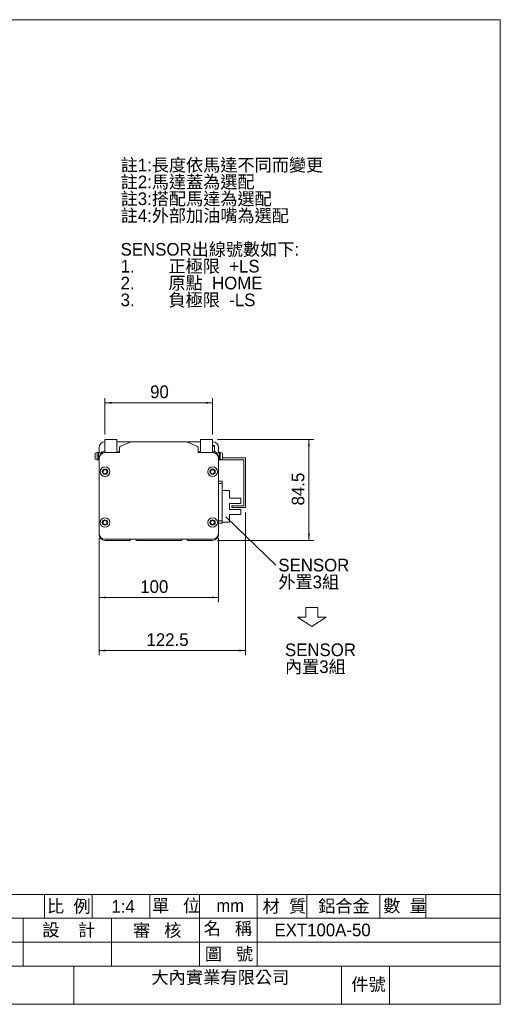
# Model space of a CAD drawing. Header units: millimetres. Extents: x 10 to 1179, y 6 to 830.
# Tile 2 of 2: x 777 to 1179, y 6 to 830. Entities that reach past the tile are written whole.
import ezdxf

# ---------------------------------------------------------------- set-up
doc = ezdxf.new("R2010")
doc.units = ezdxf.units.MM
doc.layers.add('BORDER', color=7, linetype='Continuous', lineweight=0)
doc.styles.add('SLDTEXTSTYLE0', font='swtxt.ttf', dxfattribs={"width": 0.993})
doc.styles.add('SLDTEXTSTYLE1', font='新細明體')
doc.styles.get("Standard").update_dxf_attribs({"font": 'swtxt.ttf'})
doc.dimstyles.new('SLDDIMSTYLE0', dxfattribs={"dimtxt": 10.345171, "dimasz": 5.6, "dimexe": 0, "dimexo": 0.0625, "dimgap": 2.586293, "dimtad": 1, "dimtoh": 1, "dimzin": 12, "dimdsep": 46, "dimtxsty": 'SLDTEXTSTYLE0', "dimsah": 1, "dimcen": 0.09, "dimadec": 0, "dimazin": 0, "dimtfac": 1, "dimtofl": 0, "dimtmove": 0, "dimatfit": 3, "dimfxl": 0, "dimtolj": 1, "dimtzin": 12, "dimarcsym": 0})
doc.dimstyles.new('SLDDIMSTYLE2', dxfattribs={"dimtxt": 1.6, "dimasz": 0.533333, "dimexe": 0, "dimexo": 0.0625, "dimgap": 0.4, "dimtad": 0, "dimtih": 1, "dimtoh": 1, "dimdec": 0, "dimzin": 0, "dimdsep": 46, "dimtxsty": 'Standard', "dimblk1": 'DOT', "dimblk2": 'DOT', "dimsah": 1, "dimcen": 0.09, "dimadec": 0, "dimazin": 0, "dimtfac": 1, "dimtdec": 0, "dimtofl": 0, "dimtmove": 0, "dimatfit": 3, "dimldrblk": 'DOT', "dimfxl": 0, "dimtolj": 1, "dimtzin": 0, "dimarcsym": 0})

# ---------------------------------------------------------------- blocks, each defined once
blk = doc.blocks.new('SW_NOTE_0')
at = {"layer": 'BORDER', "color": 0, "attachment_point": 1, "style": 'SLDTEXTSTYLE0'}
for s, insert, char_height in [('註1:長度依馬達不同而變更', (0, 14.44), 10.5833), ('註2:馬達蓋為選配', (0, 0.32), 10.583), ('註3:搭配馬達為選配', (0, -13.79), 10.583), ('註4:外部加油嘴為選配', (0, -27.9), 10.5833), ('SENSOR出線號數如下:', (0, -56.12), 10.5833), ('1.', (0, -70.23), 10.583), ('正極限  +LS', (40, -70.23), 10.583), ('2.', (0, -84.34), 10.583), ('原點  HOME', (40, -84.34), 10.583), ('3.', (0, -98.45), 10.583), ('負極限  -LS', (40, -98.45), 10.583)]:
    blk.add_mtext(s, dxfattribs=dict(at, insert=insert, char_height=char_height))
blk = doc.blocks.new('*D31')
at = {"layer": 'BORDER'}
for p, q in [((843.31, 396.66), (843.31, 342.89)), ((943.31, 396.66), (943.31, 342.89)), ((843.31, 346.89), (943.31, 346.89))]:
    blk.add_line(p, q, dxfattribs=at)
for points in [[(843.31, 346.89), (848.91, 346.09), (848.91, 347.69)], [(943.31, 346.89), (937.71, 347.69), (937.71, 346.09)]]:
    blk.add_solid(points, dxfattribs=at)
at = {"layer": 'BORDER', "insert": (877.8, 361.32), "char_height": 10.583, "attachment_point": 1, "style": 'SLDTEXTSTYLE0'}
blk.add_mtext('100', dxfattribs=at)
blk = doc.blocks.new('*D32')
at = {"layer": 'BORDER'}
for p, q in [((965.81, 418.16), (965.81, 298.5)), ((843.31, 396.66), (843.31, 298.5)), ((843.31, 302.5), (965.81, 302.5))]:
    blk.add_line(p, q, dxfattribs=at)
for points in [[(843.31, 302.5), (848.91, 301.7), (848.91, 303.3)], [(965.81, 302.5), (960.21, 303.3), (960.21, 301.7)]]:
    blk.add_solid(points, dxfattribs=at)
at = {"layer": 'BORDER', "insert": (883.06, 316.94), "char_height": 10.583, "attachment_point": 1, "style": 'SLDTEXTSTYLE0'}
blk.add_mtext('122.5', dxfattribs=at)
blk = doc.blocks.new('*D33')
at = {"layer": 'BORDER'}
for p, q in [((848.31, 483.16), (848.31, 513.84)), ((938.31, 483.16), (938.31, 513.84)), ((938.31, 509.84), (848.31, 509.84))]:
    blk.add_line(p, q, dxfattribs=at)
for points in [[(848.31, 509.84), (853.91, 509.04), (853.91, 510.64)], [(938.31, 509.84), (932.71, 510.64), (932.71, 509.04)]]:
    blk.add_solid(points, dxfattribs=at)
at = {"layer": 'BORDER', "insert": (886.07, 524.28), "char_height": 10.583, "attachment_point": 1, "style": 'SLDTEXTSTYLE0'}
blk.add_mtext('90', dxfattribs=at)
blk = doc.blocks.new('*D34')
at = {"layer": 'BORDER'}
for p, q in [((942.31, 479.16), (1022.88, 479.16)), ((1018.88, 394.66), (1018.88, 479.16)), ((942.31, 394.66), (1022.88, 394.66))]:
    blk.add_line(p, q, dxfattribs=at)
for points in [[(1018.88, 479.16), (1018.08, 473.56), (1019.68, 473.56)], [(1018.88, 394.66), (1019.68, 400.26), (1018.08, 400.26)]]:
    blk.add_solid(points, dxfattribs=at)
at = {"layer": 'BORDER', "insert": (1004.44, 423.97), "char_height": 10.583, "attachment_point": 1, "rotation": 90, "style": 'SLDTEXTSTYLE0'}
blk.add_mtext('84.5', dxfattribs=at)
blk = doc.blocks.new('SW_NOTE_12')
at = {"layer": 'BORDER', "color": 0, "char_height": 10.583, "attachment_point": 1, "style": 'SLDTEXTSTYLE0'}
for s, insert in [('SENSOR', (2, 5.5, 116.62)), ('外置3組', (2, -8.61, 116.62))]:
    blk.add_mtext(s, dxfattribs=dict(at, insert=insert))
blk = doc.blocks.new('_Dot')
at = {"color": 0, "linetype": 'ByBlock', "lineweight": -2}
blk.add_line((-0.5, 0), (-1, 0), dxfattribs=at)
at = {"color": 0, "linetype": 'ByBlock', "const_width": 0.5}
blk.add_lwpolyline([(-0.25, 0, 1), (0.25, 0, 1)], format="xyb", close=True, dxfattribs=at)
blk = doc.blocks.new('SW_NOTE_13')
at = {"layer": 'BORDER', "color": 0, "char_height": 10.583, "attachment_point": 1, "style": 'SLDTEXTSTYLE0'}
for s, insert in [('SENSOR', (0, 14.44)), ('內置3組', (0, 0.32))]:
    blk.add_mtext(s, dxfattribs=dict(at, insert=insert))

msp = doc.modelspace()

# ---------------------------------------------------------------- linework, layer by layer
at = {"color": 7, "linetype": 'Continuous', "lineweight": 15}
for p, q in [((848.306, 479.161), (858.306, 479.161)), ((848.306, 468.161), (848.306, 479.161)), ((858.306, 479.161), (858.306, 468.661)), ((928.306, 468.661), (928.306, 479.161)), ((928.306, 479.161), (938.306, 479.161)), ((938.306, 479.161), (938.306, 468.161)), ((843.306, 468.196), (843.306, 472.161)), ((858.306, 477.161), (871.269, 477.161)), ((860.306, 468.161), (860.306, 471.807)), ((861.563, 473.664), (869.412, 476.804)), ((915.343, 477.161), (871.269, 477.161)), ((915.343, 477.161), (928.306, 477.161)), ((917.2, 476.804), (925.049, 473.664)), ((926.306, 471.807), (926.306, 468.161)), ((938.306, 474.161), (939.806, 474.161)), ((939.806, 473.661), (938.306, 473.661)), ((939.806, 474.161), (939.806, 473.661)), ((939.806, 468.661), (939.806, 473.661)), ((943.306, 472.161), (943.306, 468.196)), ((841.851, 468.283), (840.106, 467.58)), ((840.106, 465.161), (840.106, 467.58)), ((840.106, 462.742), (840.106, 465.161)), ((840.106, 462.742), (841.851, 462.039)), ((841.851, 465.161), (841.851, 468.283)), ((841.851, 462.039), (841.851, 465.161)), ((844.47, 467.809), (842.946, 468.317)), ((842.946, 465.161), (842.946, 468.317)), ((842.946, 462.006), (842.946, 465.161)), ((842.946, 462.006), (843.306, 462.126)), ((843.306, 463.161), (843.306, 400.661)), ((844.47, 466.368), (844.47, 467.809)), ((845.798, 468.661), (844.848, 467.879)), ((844.848, 466.772), (844.848, 467.879)), ((846.456, 468.661), (845.828, 468.661)), ((846.456, 468.661), (848.306, 468.661)), ((848.306, 468.161), (860.306, 468.161)), ((858.306, 468.661), (860.306, 468.661)), ((926.306, 468.661), (928.306, 468.661)), ((926.306, 468.161), (938.306, 468.161)), ((940.156, 468.661), (938.306, 468.661)), ((940.156, 468.661), (940.731, 467.427)), ((940.785, 468.661), (940.156, 468.661)), ((941.765, 467.879), (940.814, 468.661)), ((941.765, 467.879), (941.765, 466.772)), ((943.667, 468.317), (942.142, 467.809)), ((942.142, 467.809), (942.142, 466.368)), ((943.306, 400.661), (943.306, 463.161)), ((943.306, 462.126), (943.667, 462.006)), ((943.667, 468.317), (943.667, 465.161)), ((943.667, 465.161), (943.667, 462.006)), ((946.506, 467.58), (944.762, 468.283)), ((944.762, 468.283), (944.762, 465.161)), ((944.762, 465.161), (944.762, 462.039)), ((944.762, 462.039), (946.506, 462.742)), ((964.306, 462.161), (945.064, 462.161)), ((946.506, 467.58), (946.506, 465.161)), ((946.506, 465.161), (946.506, 462.742)), ((965.806, 463.661), (946.506, 463.661)), ((964.306, 423.661), (964.306, 462.161)), ((965.806, 463.661), (965.806, 422.161)), ((943.306, 444.161), (946.306, 444.161)), ((946.306, 442.161), (943.306, 442.161)), ((946.306, 444.161), (946.306, 442.161)), ((946.306, 442.161), (946.306, 411.161)), ((946.306, 436.411), (952.506, 436.411)), ((952.506, 429.911), (952.506, 436.411)), ((961.806, 429.911), (952.506, 429.911)), ((961.806, 429.911), (961.806, 425.661)), ((961.806, 425.661), (952.506, 425.661)), ((952.506, 420.661), (952.506, 425.661)), ((961.806, 420.661), (952.506, 420.661)), ((954.306, 422.161), (954.306, 423.661)), ((954.306, 423.661), (954.806, 423.661)), ((954.806, 422.161), (954.306, 422.161)), ((954.806, 423.661), (954.806, 422.161)), ((954.806, 423.661), (964.306, 423.661)), ((965.806, 422.161), (954.806, 422.161)), ((961.806, 420.661), (961.806, 416.411)), ((952.506, 416.411), (961.806, 416.411)), ((952.506, 409.911), (952.506, 416.411)), ((943.306, 411.161), (946.306, 411.161)), ((946.306, 409.161), (943.306, 409.161)), ((946.306, 411.161), (946.306, 409.995)), ((946.306, 409.995), (946.306, 409.911)), ((952.506, 409.911), (946.306, 409.911)), ((946.306, 409.911), (946.306, 409.161)), ((848.306, 395.661), (938.306, 395.661)), ((869.206, 394.661), (869.806, 395.661)), ((873.806, 395.661), (874.406, 394.661)), ((912.206, 394.661), (912.806, 395.661)), ((916.806, 395.661), (917.406, 394.661)), ((869.206, 394.661), (848.306, 394.661)), ((912.206, 394.661), (874.406, 394.661)), ((938.306, 394.661), (917.406, 394.661))]:
    msp.add_line(p, q, dxfattribs=at)
at = {"color": 7, "linetype": 'Continuous', "lineweight": 15, "flags": 128}
msp.add_lwpolyline([(845.871, 467.433), (846.308, 468.439), (846.456, 468.661)], dxfattribs=at)
at = {"color": 7, "linetype": 'Continuous', "lineweight": 15}
for centre, radius in [((848.306, 452.161), 4), ((848.306, 452.161), 2.25), ((848.306, 452.161), 1.65), ((938.306, 452.161), 4), ((938.306, 452.161), 2.25), ((938.306, 452.161), 1.65), ((848.306, 409.661), 4), ((938.306, 409.661), 4), ((848.306, 409.661), 2.25), ((848.306, 409.661), 1.65), ((938.306, 409.661), 2.25), ((938.306, 409.661), 1.65)]:
    msp.add_circle(centre, radius, dxfattribs=at)
for centre, radius, start, end in [((848.306, 472.161), 5, 90, 180), ((862.306, 471.807), 2, 111.801409, 180), ((871.269, 472.161), 5, 90, 111.801409), ((915.343, 472.161), 5, 68.198591, 90), ((924.306, 471.807), 2, 0, 68.198591), ((938.306, 472.161), 5, 0, 90), ((840.856, 465.161), 1, 138.590378, 221.409622), ((842.444, 466.811), 1.588, 71.565051, 111.93848), ((842.444, 463.512), 1.588, 248.06152, 288.434949), ((848.306, 463.161), 5, 90, 180), ((844.595, 468.185), 0.397, 251.565051, 309.457612), ((938.306, 463.161), 5, 0, 90), ((942.017, 468.185), 0.397, 230.542388, 288.434949), ((944.169, 466.811), 1.588, 68.06152, 108.434949), ((944.169, 463.512), 1.588, 251.565051, 291.93848), ((945.756, 465.161), 1, 318.590378, 41.409622), ((848.306, 400.661), 5, 180, 270), ((848.306, 399.661), 5, 180, 270), ((938.306, 400.661), 5, 270, 0), ((938.306, 399.661), 5, 270, 0)]:
    msp.add_arc(centre, radius, start, end, dxfattribs=at)
at = {"layer": 'BORDER', "color": 7}
for p, q in [((1178.917, 830.434), (10.251, 830.434)), ((1178.917, 6.449), (1178.917, 830.434)), ((706.917, 98.449), (1178.917, 98.449)), ((797.62, 98.449), (797.62, 78.449)), ((837.62, 98.449), (837.62, 78.449)), ((885.734, 98.449), (885.734, 78.449)), ((927.433, 98.449), (927.433, 38.449)), ((975.547, 98.449), (975.547, 78.449)), ((1017.246, 98.449), (1017.246, 78.449)), ((1078.19, 98.449), (1078.19, 78.449)), ((1116.681, 98.449), (1116.681, 78.449)), ((706.917, 78.449), (1178.917, 78.449)), ((779.883, 78.449), (779.883, 38.449)), ((853.658, 78.449), (853.658, 38.449)), ((975.497, 78.449), (975.497, 38.449)), ((706.917, 58.449), (1178.917, 58.449)), ((706.917, 38.449), (1178.917, 38.449)), ((822.384, 38.449), (822.384, 6.449)), ((1046.114, 38.449), (1046.114, 6.449)), ((1086.371, 38.449), (1086.371, 6.449)), ((10.251, 6.449), (1178.917, 6.449))]:
    msp.add_line(p, q, dxfattribs=at)
at = {"layer": 'BORDER'}
for p, q in [((1016.202, 338.529), (1026.202, 338.529)), ((1016.202, 330.529), (1016.202, 338.529)), ((1026.202, 338.529), (1026.202, 330.529)), ((1021.202, 322.529), (1009.202, 330.529)), ((1009.202, 330.529), (1016.202, 330.529)), ((1021.202, 322.529), (1033.202, 330.529)), ((1033.202, 330.529), (1026.202, 330.529))]:
    msp.add_line(p, q, dxfattribs=at)

# ---------------------------------------------------------------- block references
for name, p in [('SW_NOTE_0', (861.397, 699.681)), ('SW_NOTE_12', (991.292, 373.815)), ('SW_NOTE_13', (998.838, 293.959))]:
    msp.add_blockref(name, p, dxfattribs=at)

# ---------------------------------------------------------------- texts
at = {"layer": 'BORDER', "char_height": 10.5833, "attachment_point": 1}
for s, insert, style in [('比  例', (799.741, 93.875), 'SLDTEXTSTYLE1'), ('1:4', (853.63, 93.606), 'SLDTEXTSTYLE0'), ('單   位', (887.561, 94.359), 'SLDTEXTSTYLE1'), ('mm', (941.51, 94.339), 'SLDTEXTSTYLE1'), ('材  質', (980.091, 93.861), 'SLDTEXTSTYLE1'), ('鋁合金', (1026.661, 93.993), 'SLDTEXTSTYLE0'), ('數  量', (1080.967, 94.189), 'SLDTEXTSTYLE1'), ('設    計', (795.847, 73.971), 'SLDTEXTSTYLE1'), ('審   核', (871.758, 73.616), 'SLDTEXTSTYLE1'), ('名   稱', (930.903, 75.239), 'SLDTEXTSTYLE1'), ('EXT100A-50', (990.04, 73.98), 'SLDTEXTSTYLE0'), ('圖   號', (931.817, 53.867), 'SLDTEXTSTYLE1'), ('大內實業有限公司', (887.054, 34.327), 'SLDTEXTSTYLE1'), ('件號', (1054.275, 28.453), 'SLDTEXTSTYLE1')]:
    msp.add_mtext(s, dxfattribs=dict(at, insert=insert, style=style))

# ---------------------------------------------------------------- dimensions: what is measured, and where the dimension line sits
at = {"layer": 'BORDER'}
for base, p1, p2, picture, middle in [((848.306, 509.841), (938.306, 479.161), (848.306, 479.161), '*D33', (895.556, 509.841)), ((965.806, 302.5), (843.306, 400.661), (965.806, 422.161), '*D32', (903.75, 302.5)), ((943.306, 346.889), (843.306, 400.661), (943.306, 400.661), '*D31', (889.868, 346.889))]:
    dim = msp.add_linear_dim(base=base, p1=p1, p2=p2, dimstyle='SLDDIMSTYLE0', dxfattribs=at)
    dim.commit()
    dim.dimension.update_dxf_attribs({"geometry": picture, "text_midpoint": middle, "dimtype": 160})
dim = msp.add_linear_dim(base=(1018.877, 479.161), p1=(938.306, 394.661), p2=(938.306, 479.161), angle=90, dimstyle='SLDDIMSTYLE0', dxfattribs=at)
dim.commit()
dim.dimension.update_dxf_attribs({"geometry": '*D34', "text_midpoint": (1018.877, 441.217), "dimtype": 160})

# ---------------------------------------------------------------- leaders
msp.add_leader([(949.385, 414.369), (991.292, 373.815)], dimstyle='SLDDIMSTYLE2', dxfattribs=at)

doc.saveas('drawing.dxf')
